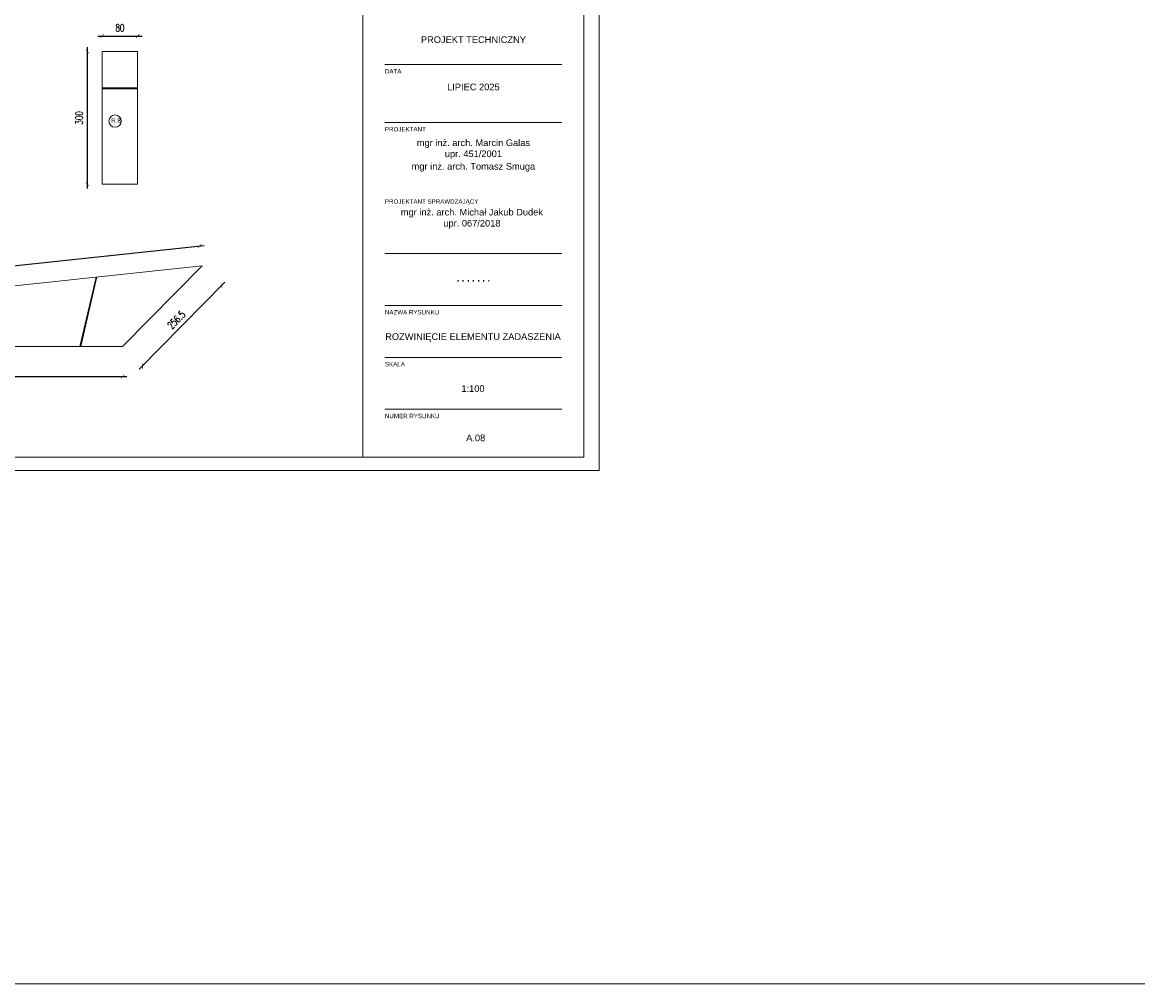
# Model space of a CAD drawing. Header units: millimetres. Extents: x -115268 to 140687, y -37779 to 24471.
# Tile 206 of 256: x 47033 to 49556, y 5600 to 7774. Entities that reach past the tile are written whole.
import ezdxf

# ---------------------------------------------------------------- set-up
doc = ezdxf.new("R2010")
doc.units = ezdxf.units.MM
doc.header["$PDMODE"] = 2
doc.header["$PDSIZE"] = 1
doc.layers.get('0').update_dxf_attribs({"lineweight": 9})
doc.layers.add('A_CIENKA', color=7, linetype='Continuous', lineweight=9)
doc.layers.add('A_RAMKA', color=7, linetype='Continuous', lineweight=9)
doc.styles.add('Arial', font='arial.ttf')
doc.styles.add('romans 1-100', font='romans.shx', dxfattribs={"width": 0.7, "height": 17})
doc.dimstyles.new('___SKALA_1_100', dxfattribs={"dimscale": 10, "dimtxt": 17, "dimasz": 0.8, "dimexe": 2, "dimexo": 2, "dimgap": 1, "dimtad": 1, "dimdec": 4, "dimrnd": 0.5, "dimdsep": 46, "dimtxsty": 'romans 1-100', "dimblk": 'ARCHTICK', "dimcen": 0.1, "dimdle": 1, "dimse1": 1, "dimse2": 1, "dimadec": 0, "dimazin": 0, "dimtfac": 1, "dimtdec": 4, "dimtix": 1, "dimtmove": 0, "dimatfit": 3, "dimldrblk": 'ARCHTICK', "dimfxl": 6, "dimfxlon": 1, "dimtolj": 1, "dimarcsym": 0})

# ---------------------------------------------------------------- blocks, each defined once
blk = doc.blocks.new('METRYKA11')
for p, q in [((7511378.7, 5508935.2), (7511378.7, 5506025.2)), ((7511878.7, 5508935.2), (7511878.7, 5506025.2)), ((7511428.7, 5506913.2), (7511828.7, 5506913.2)), ((7511428.7, 5506782.2), (7511828.7, 5506782.2)), ((7511428.7, 5506485.6), (7511828.7, 5506485.6)), ((7511428.7, 5506368.2), (7511828.7, 5506368.2)), ((7511428.7, 5506250.9), (7511828.7, 5506250.9)), ((7511428.7, 5506133.5), (7511828.7, 5506133.5))]:
    blk.add_line(p, q)
at = {"char_height": 15, "width": 400, "attachment_point": 1, "style": 'Arial'}
for s, insert in [('\\pxqc;PROJEKT TECHNICZNY', (7511428.7, 5506976.9)), ('\\pxqc;LIPIEC 2025', (7511428.7, 5506870)), ('\\pxqc;{\\H0.2x;\\P\\P}mgr inż. arch. Marcin Galas\\Pupr. 451/2001{\\H0.20002x;\\P\\H0.6666x;\\P}mgr inż. arch. Tomasz Smuga', (7511428.7, 5506753.8)), ('\\pxqc;{\\H0.2x;\\P\\P}mgr inż. arch. Michał Jakub Dudek\\Pupr. 067/2018', (7511425.3, 5506596.8))]:
    blk.add_mtext(s, dxfattribs=dict(at, insert=insert))
at = {"ltscale": 80, "char_height": 10, "attachment_point": 1, "style": 'Arial'}
for s, insert, width in [('DATA', (7511428.7, 5506902.9), 135.734), ('{\\fArial|b0|i0|c238|p34;PROJEKTANT}', (7511428.7, 5506771.9), 135.734), ('PROJEKTANT SPRAWDZAJĄCY', (7511428.7, 5506608.3), 214.014), ('{\\fArial|b0|i0|c238|p34;NAZWA RYSUNKU}', (7511428.7, 5506357.9), 135.734), ('SKALA', (7511428.7, 5506240.5), 135.734), ('{\\fArial|b0|i0|c238|p34;NUMER RYSUNKU}', (7511428.7, 5506123.2), 135.734)]:
    blk.add_mtext(s, dxfattribs=dict(at, insert=insert, width=width))
at = {"insert": (7511428.7, 5506437.3), "char_height": 15, "width": 400, "attachment_point": 1}
blk.add_mtext('\\pxqc;{\\fArial|b1|i0|c238|p34;.^I.^I.^I.^I.^I.^I.}', dxfattribs=at)
blk = doc.blocks.new('_ArchTick')
at = {"color": 0, "linetype": 'ByBlock', "const_width": 0.15}
blk.add_lwpolyline([(-0.5, -0.5), (0.5, 0.5)], dxfattribs=at)
blk = doc.blocks.new('*D1304')
at = {"layer": 'A_CIENKA', "color": 0, "lineweight": -2, "transparency": 16777216}
blk.add_line((45713.3, 7085), (47445, 7269.9), dxfattribs=at)
at = {"layer": 'Defpoints', "color": 0, "transparency": 16777216}
for p in [(47435.1, 7268.9), (47439.9, 7223.9), (45728, 7041)]:
    blk.add_point(p, dxfattribs=at)
at = {"layer": 'A_CIENKA', "color": 0, "lineweight": -2, "transparency": 16777216, "xscale": 8, "yscale": 8, "zscale": 8}
for p, rotation in [((47435.1, 7268.9), 6.096293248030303), ((45723.2, 7086), 186.0962932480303)]:
    blk.add_blockref('_ArchTick', p, dxfattribs=dict(at, rotation=rotation))
at = {"layer": 'A_CIENKA', "color": 0, "transparency": 16777216, "insert": (46577.2, 7195.8), "char_height": 17, "attachment_point": 5, "rotation": 6.0963, "style": 'romans 1-100'}
blk.add_mtext('\\A1;1721.5', dxfattribs=at)
blk = doc.blocks.new('*D1305')
at = {"layer": 'A_CIENKA', "color": 0, "lineweight": -2, "transparency": 16777216}
blk.add_line((45718, 6973), (47270.1, 6973), dxfattribs=at)
at = {"layer": 'Defpoints', "color": 0, "transparency": 16777216}
for p in [(45728, 7041), (47260.1, 7041), (47260.1, 6973)]:
    blk.add_point(p, dxfattribs=at)
at = {"layer": 'A_CIENKA', "color": 0, "lineweight": -2, "transparency": 16777216, "xscale": 8, "yscale": 8, "zscale": 8, "rotation": 180}
blk.add_blockref('_ArchTick', (45728, 6973), dxfattribs=at)
at = {"layer": 'A_CIENKA', "color": 0, "lineweight": -2, "transparency": 16777216, "xscale": 8, "yscale": 8, "zscale": 8}
blk.add_blockref('_ArchTick', (47260.1, 6973), dxfattribs=at)
at = {"layer": 'A_CIENKA', "color": 0, "transparency": 16777216, "insert": (46494, 6991.5), "char_height": 17, "attachment_point": 5, "style": 'romans 1-100'}
blk.add_mtext('\\A1;1532', dxfattribs=at)
blk = doc.blocks.new('*D1284')
at = {"layer": 'A_CIENKA', "color": 0, "lineweight": -2, "transparency": 16777216}
blk.add_line((47297.9, 6989.8), (47491.8, 7186.9), dxfattribs=at)
at = {"layer": 'Defpoints', "color": 0, "transparency": 16777216}
for p in [(47439.9, 7223.9), (47484.8, 7179.7), (47260.1, 7041)]:
    blk.add_point(p, dxfattribs=at)
at = {"layer": 'A_CIENKA', "color": 0, "lineweight": -2, "transparency": 16777216, "xscale": 8, "yscale": 8, "zscale": 8}
for p, rotation in [((47484.8, 7179.7), 45.4721190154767), ((47304.9, 6996.9), 225.4721190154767)]:
    blk.add_blockref('_ArchTick', p, dxfattribs=dict(at, rotation=rotation))
at = {"layer": 'A_CIENKA', "color": 0, "transparency": 16777216, "insert": (47381.7, 7101.3), "char_height": 17, "attachment_point": 5, "rotation": 45.4721, "style": 'romans 1-100'}
blk.add_mtext('\\A1;256.5', dxfattribs=at)
blk = doc.blocks.new('*D1306')
at = {"layer": 'A_CIENKA', "color": 0, "lineweight": -2, "transparency": 16777216}
blk.add_line((47180.5, 7718.2), (47180.5, 7398.2), dxfattribs=at)
at = {"layer": 'Defpoints', "color": 0, "transparency": 16777216}
for p in [(47214.3, 7708.2), (47180.5, 7408.2), (47214.3, 7408.2)]:
    blk.add_point(p, dxfattribs=at)
at = {"layer": 'A_CIENKA', "color": 0, "lineweight": -2, "transparency": 16777216, "xscale": 8, "yscale": 8, "zscale": 8}
for p, rotation in [((47180.5, 7708.2), 90), ((47180.5, 7408.2), 270)]:
    blk.add_blockref('_ArchTick', p, dxfattribs=dict(at, rotation=rotation))
at = {"layer": 'A_CIENKA', "color": 0, "transparency": 16777216, "insert": (47162, 7558.2), "char_height": 17, "attachment_point": 5, "rotation": 90, "style": 'romans 1-100'}
blk.add_mtext('\\A1;300', dxfattribs=at)
blk = doc.blocks.new('*D1307')
at = {"layer": 'A_CIENKA', "color": 0, "lineweight": -2, "transparency": 16777216}
blk.add_line((47204.3, 7743.4), (47304.3, 7743.4), dxfattribs=at)
at = {"layer": 'Defpoints', "color": 0, "transparency": 16777216}
for p in [(47294.3, 7743.4), (47214.3, 7708.2), (47294.3, 7708.2)]:
    blk.add_point(p, dxfattribs=at)
at = {"layer": 'A_CIENKA', "color": 0, "lineweight": -2, "transparency": 16777216, "xscale": 8, "yscale": 8, "zscale": 8, "rotation": 180}
blk.add_blockref('_ArchTick', (47214.3, 7743.4), dxfattribs=at)
at = {"layer": 'A_CIENKA', "color": 0, "lineweight": -2, "transparency": 16777216, "xscale": 8, "yscale": 8, "zscale": 8}
blk.add_blockref('_ArchTick', (47294.3, 7743.4), dxfattribs=at)
at = {"layer": 'A_CIENKA', "color": 0, "transparency": 16777216, "insert": (47254.3, 7761.9), "char_height": 17, "attachment_point": 5, "style": 'romans 1-100'}
blk.add_mtext('\\A1;80', dxfattribs=at)

msp = doc.modelspace()

# ---------------------------------------------------------------- linework, layer by layer
msp.add_lwpolyline([(43051.8412, 24470.50472), (64269.45076, 24470.50472), (64269.45076, 5600.02562), (43051.8412, 5600.02562)], close=True)
at = {"layer": 'A_CIENKA'}
for points in [[(44137.72768, 9730.89955), (48337.72768, 9730.89955), (48337.72768, 6760.89955), (44137.72768, 6760.89955), (44137.72768, 9730.89955)], [(45728.02931, 7041.03983), (47260.06002, 7041.03983), (47439.9063, 7223.87469), (45728.02931, 7041.03983)], [(47202.22347, 7198.48462), (47165.63432, 7041.0416), (47163.73712, 7041.48322), (47200.23459, 7198.27768)]]:
    msp.add_lwpolyline(points, dxfattribs=at)
for points in [[(47294.25639, 7626.00379), (47214.25639, 7626.00379), (47214.25639, 7708.21788), (47294.25639, 7708.21788)], [(47214.25639, 7708.21788), (47294.25639, 7708.21788), (47294.25639, 7408.21788), (47214.25639, 7408.21788)], [(47214.25639, 7624.00379), (47294.25639, 7624.00379), (47294.25639, 7408.21788), (47214.25639, 7408.21788)]]:
    msp.add_lwpolyline(points, close=True, dxfattribs=at)
at = {"layer": 'A_CIENKA', "color": 1, "ltscale": 10}
msp.add_circle((47243.1374, 7550.95566), 13.90315, dxfattribs=at)
at = {"layer": 'A_RAMKA'}
msp.add_lwpolyline([(44317.72768, 9700.89955), (48303.54185, 9700.89955), (48303.54185, 6790.89955), (44317.72768, 6790.89955)], close=True, dxfattribs=at)

# ---------------------------------------------------------------- block references
at = {"layer": 'A_CIENKA'}
msp.add_blockref('METRYKA11', (-7463575.1277, -5499234.27302), dxfattribs=at)

# ---------------------------------------------------------------- texts
at = {"char_height": 15, "width": 400, "attachment_point": 1, "style": 'Arial'}
for s, insert in [('\\pxqc;ROZWINIĘCIE ELEMENTU ZADASZENIA', (47852.63382, 7070.96997)), ('\\pxqc;1:100', (47852.63382, 6953.60232)), ('\\pxqc;A.08', (47858.80037, 6841.98724))]:
    msp.add_mtext(s, dxfattribs=dict(at, insert=insert))
at = {"layer": 'A_CIENKA', "color": 1, "insert": (47234.42785, 7557.54002), "char_height": 10, "attachment_point": 1, "style": 'Arial'}
msp.add_mtext_dynamic_manual_height_columns('R.8', width=473.6976626, gutter_width=1.25, heights=[9.22219], dxfattribs=at)

# ---------------------------------------------------------------- dimensions: what is measured, and where the dimension line sits
at = {"layer": 'A_CIENKA'}
for base, p1, p2, picture, middle in [((47294.25639, 7743.37185), (47214.25639, 7708.21788), (47294.25639, 7708.21788), '*D1307', (47254.25639, 7761.87185)), ((47260.06002, 6972.99982), (45728.02931, 7041.03983), (47260.06002, 7041.03983), '*D1305', (46494.04466, 6991.49982))]:
    dim = msp.add_linear_dim(base=base, p1=p1, p2=p2, dimstyle='___SKALA_1_100', dxfattribs=at)
    dim.commit()
    dim.dimension.update_dxf_attribs({"geometry": picture, "text_midpoint": middle})
dim = msp.add_linear_dim(base=(47180.49331, 7408.21788), p1=(47214.25639, 7708.21788), p2=(47214.25639, 7408.21788), angle=90, dimstyle='___SKALA_1_100', dxfattribs=at)
dim.commit()
dim.dimension.update_dxf_attribs({"geometry": '*D1306', "text_midpoint": (47161.99331, 7558.21788)})
for p1, distance, picture, middle in [((45728.02931, 7041.03983), 45.24534, '*D1304', (46577.19807, 7195.8421)), ((47260.06002, 7041.03983), -62.95384, '*D1284', (47381.67471, 7101.28372))]:
    dim = msp.add_aligned_dim(p1=p1, p2=(47439.9063, 7223.87469), distance=distance, dimstyle='___SKALA_1_100', dxfattribs=at)
    dim.commit()
    dim.dimension.update_dxf_attribs({"geometry": picture, "text_midpoint": middle})

doc.saveas('drawing.dxf')
